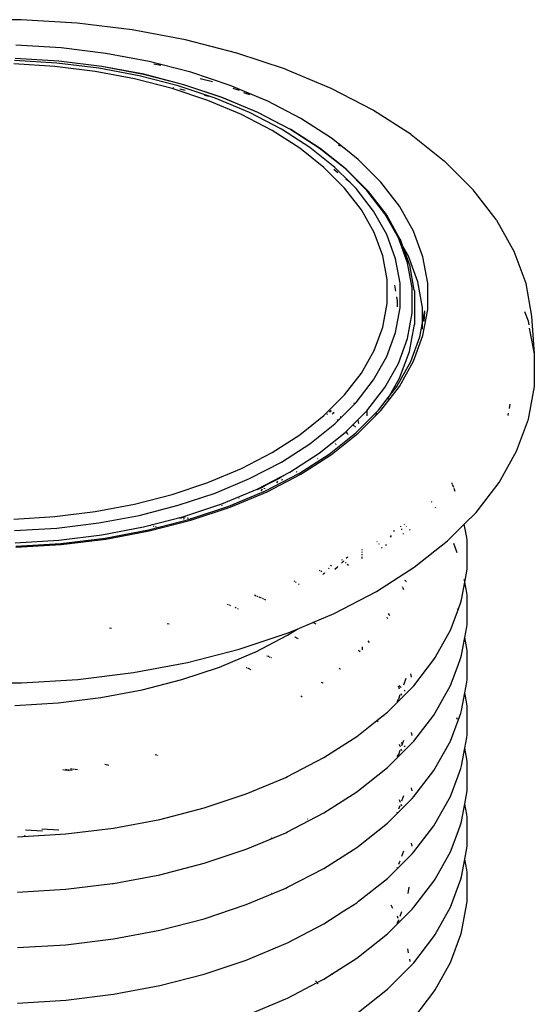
# Model space of a CAD drawing. Extents: x -15886 to -11493, y 1975 to 5059.
# Tile 20 of 47: x -13868 to -13853, y 2980 to 3009. Entities that reach past the tile are written whole.
import ezdxf

# ---------------------------------------------------------------- set-up
doc = ezdxf.new("R2010")
doc.units = 0
doc.header["$MEASUREMENT"] = 0
doc.layers.get('0').update_dxf_attribs({"linetype": 'CONTINUOUS'})

# ---------------------------------------------------------------- blocks, each defined once
blk = doc.blocks.new('A$C72A74DBC')
at = {"color": 2}
for p, q in [((166.403, 232.616), (165.573, 232.616)), ((167.227, 232.566), (166.403, 232.616)), ((168.038, 232.466), (167.227, 232.566)), ((168.827, 232.318), (168.038, 232.466)), ((169.585, 232.124), (168.827, 232.318)), ((166.993, 232.199), (166.324, 232.239)), ((167.651, 232.118), (166.993, 232.199)), ((168.29, 231.998), (167.651, 232.118)), ((170.303, 231.884), (169.585, 232.124)), ((166.929, 231.976), (166.303, 232.014)), ((166.957, 232.003), (166.312, 232.042)), ((167.545, 231.901), (166.929, 231.976)), ((166.958, 232.003), (166.957, 232.003)), ((167.591, 231.925), (166.958, 232.003)), ((168.672, 231.9), (168.29, 231.998)), ((166.899, 231.926), (166.293, 231.963)), ((167.495, 231.853), (166.899, 231.926)), ((168.075, 231.744), (167.495, 231.853)), ((168.144, 231.788), (167.545, 231.901)), ((167.593, 231.926), (167.591, 231.925)), ((168.208, 231.809), (167.591, 231.925)), ((168.211, 231.81), (167.593, 231.926)), ((168.462, 231.939), (168.357, 231.959)), ((168.672, 231.9), (168.649, 231.904)), ((168.904, 231.84), (168.672, 231.9)), ((169.487, 231.646), (168.904, 231.84)), ((170.308, 231.883), (170.303, 231.884)), ((170.979, 231.601), (170.308, 231.883)), ((168.631, 231.601), (168.075, 231.744)), ((168.719, 231.64), (168.144, 231.788)), ((168.8, 231.657), (168.208, 231.809)), ((168.804, 231.657), (168.211, 231.81)), ((169.227, 231.697), (169.041, 231.744)), ((169.159, 231.425), (168.631, 231.601)), ((168.653, 231.608), (168.645, 231.61)), ((169.264, 231.459), (168.719, 231.64)), ((168.745, 231.591), (168.744, 231.591)), ((168.823, 231.571), (168.745, 231.591)), ((169.361, 231.47), (168.8, 231.657)), ((169.366, 231.47), (168.804, 231.657)), ((169.818, 231.507), (169.487, 231.646)), ((169.625, 231.571), (169.533, 231.602)), ((169.778, 231.507), (169.686, 231.538)), ((171.596, 231.28), (170.979, 231.601)), ((169.169, 231.482), (169.108, 231.498)), ((169.652, 231.218), (169.159, 231.425)), ((169.774, 231.245), (169.264, 231.459)), ((169.886, 231.25), (169.361, 231.47)), ((169.369, 231.469), (169.366, 231.47)), ((169.894, 231.249), (169.369, 231.469)), ((169.818, 231.507), (169.794, 231.515)), ((169.97, 231.443), (169.818, 231.507)), ((169.97, 231.443), (169.947, 231.451)), ((170.031, 231.418), (169.97, 231.443)), ((170.53, 231.158), (170.031, 231.418)), ((170.242, 231.002), (169.774, 231.245)), ((170.367, 231), (169.886, 231.25)), ((170.377, 230.998), (169.894, 231.249)), ((171.602, 231.277), (171.596, 231.28)), ((172.158, 230.92), (171.602, 231.277)), ((170.105, 230.983), (169.652, 231.218)), ((170.98, 230.869), (170.53, 231.158)), ((170.513, 230.721), (170.105, 230.983)), ((170.663, 230.732), (170.242, 231.002)), ((170.801, 230.721), (170.367, 231)), ((170.38, 230.996), (170.377, 230.998)), ((170.815, 230.717), (170.38, 230.996)), ((171.169, 230.72), (170.98, 230.869)), ((172.158, 230.92), (172.653, 230.527)), ((170.871, 230.437), (170.513, 230.721)), ((171.033, 230.437), (170.663, 230.732)), ((171.182, 230.419), (170.801, 230.721)), ((171.197, 230.413), (170.815, 230.717)), ((171.114, 230.748), (171.084, 230.763)), ((171.169, 230.72), (171.156, 230.726)), ((171.375, 230.555), (171.169, 230.72)), ((171.712, 230.219), (171.375, 230.555)), ((173.068, 230.111), (172.653, 230.527)), ((171.176, 230.132), (170.871, 230.437)), ((171.077, 230.358), (171.015, 230.407)), ((171.252, 230.219), (171.033, 230.437)), ((171.506, 230.094), (171.182, 230.419)), ((171.2, 230.411), (171.197, 230.413)), ((171.525, 230.086), (171.2, 230.411)), ((171.252, 230.219), (171.195, 230.263)), ((171.424, 229.811), (171.176, 230.132)), ((171.348, 230.123), (171.252, 230.219)), ((171.604, 229.791), (171.348, 230.123)), ((171.77, 229.752), (171.506, 230.094)), ((171.528, 230.083), (171.525, 230.086)), ((171.793, 229.74), (171.528, 230.083)), ((171.985, 229.865), (171.712, 230.219)), ((173.074, 230.105), (173.068, 230.111)), ((173.413, 229.666), (173.074, 230.105)), ((171.612, 229.476), (171.424, 229.811)), ((171.798, 229.445), (171.604, 229.791)), ((172.193, 229.495), (171.985, 229.865)), ((171.97, 229.397), (171.77, 229.752)), ((171.795, 229.736), (171.793, 229.74)), ((171.797, 229.733), (171.795, 229.736)), ((171.998, 229.375), (171.797, 229.733)), ((173.418, 229.659), (173.413, 229.666)), ((173.423, 229.651), (173.418, 229.659)), ((173.681, 229.194), (173.423, 229.651)), ((172.333, 229.116), (172.193, 229.495)), ((171.739, 229.132), (171.612, 229.476)), ((171.929, 229.089), (171.798, 229.445)), ((171.981, 229.369), (171.97, 229.397)), ((172.003, 229.328), (171.981, 229.369)), ((172.105, 229.03), (171.981, 229.369)), ((172, 229.371), (171.998, 229.375)), ((172.037, 229.269), (172, 229.371)), ((172.028, 229.285), (172.021, 229.297)), ((172.039, 229.264), (172.037, 229.269)), ((172.118, 229.125), (172.039, 229.264)), ((172.136, 229.003), (172.039, 229.264)), ((171.802, 228.782), (171.739, 229.132)), ((171.995, 228.728), (171.929, 229.089)), ((172.256, 228.75), (172.118, 229.125)), ((172.403, 228.73), (172.333, 229.116)), ((173.854, 228.723), (173.681, 229.194)), ((172.173, 228.658), (172.105, 229.03)), ((172.137, 228.999), (172.136, 229.003)), ((172.205, 228.625), (172.137, 228.999)), ((171.802, 228.43), (171.802, 228.782)), ((171.933, 228.613), (171.917, 228.7)), ((171.995, 228.364), (171.995, 228.728)), ((172.173, 228.284), (172.173, 228.658)), ((172.206, 228.62), (172.205, 228.625)), ((172.325, 228.368), (172.256, 228.75)), ((172.403, 228.341), (172.403, 228.73)), ((173.941, 228.244), (173.854, 228.723)), ((171.958, 228.475), (171.948, 228.526)), ((172.206, 228.616), (172.206, 228.62)), ((172.206, 228.616), (172.206, 228.118)), ((171.739, 228.08), (171.802, 228.43)), ((171.929, 228.003), (171.995, 228.364)), ((171.958, 228.38), (171.958, 228.475)), ((172.325, 228.143), (172.325, 228.368)), ((172.333, 227.955), (172.403, 228.341)), ((172.105, 227.912), (172.173, 228.284)), ((172.325, 228.143), (172.358, 228.323)), ((172.357, 228.302), (172.346, 228.166)), ((173.889, 228.167), (173.838, 228.306)), ((173.977, 227.686), (173.941, 228.244)), ((171.612, 227.736), (171.739, 228.08)), ((172.134, 227.719), (172.202, 228.093)), ((172.202, 228.093), (172.206, 228.118)), ((172.288, 227.939), (172.325, 228.143)), ((172.325, 228.052), (172.325, 228.13)), ((173.899, 228.112), (173.889, 228.167)), ((173.977, 227.686), (173.908, 228.063)), ((171.798, 227.647), (171.929, 228.003)), ((171.97, 227.546), (172.105, 227.912)), ((172.154, 227.573), (172.288, 227.939)), ((172.193, 227.576), (172.333, 227.955)), ((171.424, 227.401), (171.612, 227.736)), ((171.604, 227.301), (171.798, 227.647)), ((171.998, 227.351), (172.134, 227.719)), ((173.977, 227.203), (173.977, 227.686)), ((171.77, 227.19), (171.97, 227.546)), ((171.947, 227.206), (172.154, 227.573)), ((171.985, 227.206), (172.193, 227.576)), ((171.176, 227.08), (171.424, 227.401)), ((171.84, 227.067), (171.987, 227.329)), ((171.987, 227.329), (171.998, 227.351)), ((171.348, 226.969), (171.604, 227.301)), ((171.506, 226.848), (171.77, 227.19)), ((171.712, 226.852), (171.985, 227.206)), ((171.84, 227.067), (171.947, 227.206)), ((173.889, 226.722), (173.977, 227.203)), ((170.871, 226.775), (171.176, 227.08)), ((171.675, 226.854), (171.84, 227.067)), ((171.813, 227.018), (171.84, 227.067)), ((171.124, 226.745), (171.323, 226.944)), ((171.323, 226.944), (171.316, 226.962)), ((171.323, 226.944), (171.348, 226.969)), ((173.61, 226.881), (173.621, 226.945)), ((170.513, 226.49), (170.871, 226.775)), ((170.912, 226.79), (170.921, 226.802)), ((170.921, 226.803), (170.921, 226.802)), ((170.966, 226.825), (170.949, 226.83)), ((170.975, 226.841), (170.965, 226.847)), ((170.975, 226.841), (170.968, 226.849)), ((170.978, 226.836), (170.975, 226.841)), ((170.979, 226.838), (170.975, 226.841)), ((171.009, 226.797), (170.998, 226.81)), ((171.021, 226.809), (171.002, 226.814)), ((171.022, 226.81), (171.008, 226.819)), ((171.081, 226.703), (171.124, 226.745)), ((171.124, 226.745), (171.109, 226.755)), ((171.182, 226.524), (171.506, 226.848)), ((171.341, 226.52), (171.675, 226.854)), ((171.375, 226.516), (171.634, 226.774)), ((171.506, 226.84), (171.506, 226.802)), ((171.506, 226.795), (171.506, 226.788)), ((171.506, 226.782), (171.506, 226.771)), ((171.634, 226.774), (171.712, 226.852)), ((171.634, 226.774), (171.661, 226.809)), ((173.591, 226.777), (173.597, 226.811)), ((170.663, 226.36), (171.033, 226.654)), ((171.033, 226.654), (171.081, 226.703)), ((171.081, 226.703), (171.071, 226.716)), ((171.322, 226.618), (171.299, 226.633)), ((171.331, 226.612), (171.326, 226.615)), ((171.341, 226.606), (171.334, 226.61)), ((171.382, 226.678), (171.376, 226.71)), ((171.384, 226.666), (171.383, 226.672)), ((171.387, 226.652), (171.385, 226.661)), ((173.715, 226.249), (173.889, 226.722)), ((170.105, 226.229), (170.513, 226.49)), ((170.801, 226.221), (171.182, 226.524)), ((170.949, 226.208), (171.341, 226.52)), ((170.98, 226.202), (171.375, 226.516)), ((171.217, 226.513), (171.204, 226.537)), ((171.222, 226.504), (171.22, 226.508)), ((171.229, 226.493), (171.225, 226.5)), ((170.242, 226.09), (170.663, 226.36)), ((171.042, 226.358), (171.038, 226.361)), ((171.053, 226.35), (171.05, 226.352)), ((169.652, 225.994), (170.105, 226.229)), ((170.367, 225.943), (170.801, 226.221)), ((170.508, 225.924), (170.949, 226.208)), ((170.53, 225.913), (170.98, 226.202)), ((173.456, 225.79), (173.715, 226.249)), ((169.774, 225.847), (170.242, 226.09)), ((170.782, 226.137), (170.774, 226.141)), ((169.159, 225.787), (169.652, 225.994)), ((169.886, 225.692), (170.367, 225.943)), ((170.01, 225.666), (170.502, 225.921)), ((170.031, 225.653), (170.53, 225.913)), ((170.215, 225.854), (170.24, 225.871)), ((170.27, 225.88), (170.273, 225.888)), ((170.475, 225.94), (170.468, 225.945)), ((170.502, 225.921), (170.504, 225.923)), ((170.504, 225.923), (170.508, 225.924)), ((168.631, 225.611), (169.159, 225.787)), ((169.264, 225.633), (169.774, 225.847)), ((169.948, 225.715), (170.009, 225.747)), ((170.005, 225.742), (170.009, 225.747)), ((170.009, 225.747), (170.215, 225.854)), ((170.009, 225.747), (170.013, 225.752)), ((170.176, 225.783), (170.189, 225.807)), ((170.213, 225.851), (170.215, 225.854)), ((170.215, 225.854), (170.216, 225.858)), ((170.249, 225.822), (170.257, 225.842)), ((172.766, 225.771), (172.762, 225.782)), ((172.788, 225.713), (172.77, 225.76)), ((173.116, 225.348), (173.456, 225.79)), ((168.075, 225.468), (168.631, 225.611)), ((168.719, 225.452), (169.264, 225.633)), ((169.361, 225.472), (169.886, 225.692)), ((169.469, 225.439), (170.01, 225.666)), ((169.487, 225.425), (170.031, 225.653)), ((169.89, 225.686), (169.948, 225.715)), ((169.948, 225.715), (169.944, 225.717)), ((169.944, 225.663), (169.965, 225.691)), ((169.951, 225.714), (169.948, 225.715)), ((170.001, 225.693), (169.984, 225.7)), ((172.809, 225.656), (172.792, 225.701)), ((167.495, 225.359), (168.075, 225.468)), ((168.144, 225.304), (168.719, 225.452)), ((168.8, 225.285), (169.361, 225.472)), ((168.903, 225.25), (169.469, 225.439)), ((169.364, 225.451), (169.371, 225.454)), ((169.619, 225.551), (169.612, 225.554)), ((172.467, 225.497), (172.461, 225.505)), ((166.293, 225.249), (166.899, 225.286)), ((166.899, 225.286), (167.495, 225.359)), ((167.545, 225.191), (168.144, 225.304)), ((168.208, 225.133), (168.8, 225.285)), ((168.904, 225.231), (169.487, 225.425)), ((172.523, 225.412), (172.517, 225.422)), ((172.943, 225.175), (173.116, 225.348)), ((166.929, 225.116), (167.545, 225.191)), ((168.279, 225.089), (168.89, 225.246)), ((168.29, 225.073), (168.904, 225.231)), ((168.32, 225.151), (168.31, 225.154)), ((168.364, 225.14), (168.353, 225.143)), ((168.743, 225.26), (168.796, 225.278)), ((168.796, 225.278), (168.794, 225.278)), ((168.794, 225.251), (168.81, 225.256)), ((168.796, 225.278), (168.802, 225.28)), ((168.824, 225.271), (168.796, 225.278)), ((168.872, 225.258), (168.853, 225.263)), ((168.89, 225.246), (168.903, 225.25)), ((168.903, 225.25), (168.897, 225.252)), ((168.914, 225.247), (168.903, 225.25)), ((172.007, 225.134), (172.004, 225.144)), ((172.06, 225.168), (172.053, 225.176)), ((172.092, 225.137), (172.084, 225.145)), ((172.697, 224.929), (172.943, 225.175)), ((172.979, 224.977), (172.943, 225.175)), ((166.303, 225.078), (166.929, 225.116)), ((166.957, 224.939), (167.591, 225.017)), ((167.591, 225.017), (168.208, 225.133)), ((167.642, 224.969), (168.279, 225.089)), ((167.651, 224.953), (168.29, 225.073)), ((168.396, 225.132), (168.386, 225.134)), ((168.433, 225.122), (168.425, 225.124)), ((171.855, 224.984), (171.867, 225.006)), ((171.901, 225.066), (171.911, 225.085)), ((172.023, 225.092), (172.019, 225.103)), ((172.047, 225.026), (172.043, 225.037)), ((172.142, 225.087), (172.133, 225.095)), ((166.312, 224.9), (166.957, 224.939)), ((166.323, 224.849), (166.988, 224.889)), ((166.324, 224.832), (166.993, 224.872)), ((166.988, 224.889), (167.642, 224.969)), ((166.993, 224.872), (167.651, 224.953)), ((171.659, 224.911), (171.653, 224.919)), ((171.686, 224.876), (171.679, 224.885)), ((171.783, 224.857), (171.795, 224.878)), ((172.205, 224.538), (172.697, 224.929)), ((172.84, 224.752), (172.79, 224.888)), ((172.983, 224.939), (172.979, 224.977)), ((172.983, 224.516), (172.983, 224.939)), ((171.429, 224.801), (171.429, 224.79)), ((171.429, 224.768), (171.429, 224.756)), ((171.429, 224.731), (171.429, 224.718)), ((171.728, 224.822), (171.721, 224.831)), ((170.971, 224.552), (170.984, 224.569)), ((171.129, 224.6), (171.154, 224.625)), ((171.144, 224.643), (171.137, 224.649)), ((171.171, 224.622), (171.161, 224.629)), ((171.192, 224.605), (171.19, 224.606)), ((171.199, 224.598), (171.192, 224.605)), ((171.201, 224.672), (171.222, 224.693)), ((171.233, 224.564), (171.216, 224.581)), ((171.429, 224.692), (171.429, 224.666)), ((170.816, 224.484), (170.806, 224.49)), ((170.838, 224.473), (170.827, 224.479)), ((170.855, 224.432), (170.876, 224.453)), ((170.887, 224.445), (170.876, 224.453)), ((170.937, 224.514), (170.95, 224.527)), ((171.032, 224.511), (171.072, 224.543)), ((171.072, 224.543), (171.076, 224.547)), ((171.645, 224.179), (172.205, 224.538)), ((172.95, 224.319), (172.979, 224.479)), ((172.979, 224.479), (172.983, 224.516)), ((170.441, 224.327), (170.433, 224.333)), ((170.461, 224.315), (170.451, 224.321)), ((170.506, 224.286), (170.495, 224.293)), ((172.074, 224.339), (172.067, 224.345)), ((172.08, 224.332), (172.076, 224.336)), ((172.092, 224.321), (172.083, 224.329)), ((172.902, 224.058), (172.95, 224.319)), ((172.949, 224.326), (172.943, 224.357)), ((172.979, 224.159), (172.95, 224.319)), ((169.872, 224.113), (169.847, 224.124)), ((171.022, 223.855), (171.645, 224.179)), ((172.036, 224.238), (172.032, 224.25)), ((172.041, 224.225), (172.038, 224.233)), ((172.049, 224.204), (172.043, 224.221)), ((172.983, 224.122), (172.979, 224.159)), ((172.983, 223.699), (172.983, 224.122)), ((169.46, 223.984), (169.446, 223.99)), ((169.49, 223.971), (169.475, 223.978)), ((169.9, 224.101), (169.886, 224.108)), ((169.947, 224.082), (169.915, 224.095)), ((169.979, 224.068), (169.963, 224.075)), ((170.011, 224.055), (169.995, 224.062)), ((172.85, 223.91), (172.891, 224.022)), ((172.891, 224.022), (172.902, 224.058)), ((169.576, 223.935), (169.558, 223.943)), ((169.61, 223.921), (169.6, 223.926)), ((170.708, 223.724), (171.022, 223.855)), ((171.833, 223.842), (171.826, 223.854)), ((171.838, 223.833), (171.834, 223.839)), ((171.844, 223.822), (171.839, 223.83)), ((172.739, 223.609), (172.85, 223.91)), ((172.849, 223.913), (172.844, 223.926)), ((172.852, 223.904), (172.85, 223.91)), ((168.584, 223.698), (168.558, 223.705)), ((170.477, 223.627), (170.708, 223.724)), ((170.715, 223.72), (170.708, 223.724)), ((170.754, 223.7), (170.72, 223.718)), ((171.796, 223.796), (171.793, 223.798)), ((171.807, 223.788), (171.798, 223.795)), ((171.816, 223.778), (171.809, 223.786)), ((172.979, 223.661), (172.983, 223.699)), ((167.734, 223.634), (167.706, 223.64)), ((169.62, 223.33), (170.345, 223.571)), ((170.334, 223.535), (170.477, 223.627)), ((170.345, 223.571), (170.477, 223.627)), ((172.513, 223.207), (172.739, 223.609)), ((172.95, 223.502), (172.979, 223.661)), ((169.856, 223.287), (170.334, 223.535)), ((170.444, 223.509), (170.44, 223.511)), ((170.464, 223.496), (170.447, 223.507)), ((170.478, 223.487), (170.468, 223.493)), ((170.488, 223.481), (170.483, 223.484)), ((171.543, 223.429), (171.525, 223.452)), ((172.902, 223.241), (172.95, 223.502)), ((172.95, 223.502), (172.949, 223.509)), ((172.979, 223.342), (172.95, 223.502)), ((168.855, 223.133), (169.62, 223.33)), ((169.329, 223.066), (169.849, 223.284)), ((169.849, 223.284), (169.856, 223.287)), ((171.404, 223.29), (171.381, 223.308)), ((171.435, 223.362), (171.435, 223.321)), ((172.983, 223.305), (172.979, 223.342)), ((172.983, 222.881), (172.983, 223.305)), ((168.058, 222.984), (168.855, 223.133)), ((170.035, 223.227), (170.031, 223.229)), ((170.056, 223.219), (170.04, 223.225)), ((170.08, 223.209), (170.068, 223.214)), ((170.098, 223.201), (170.092, 223.204)), ((172.197, 222.791), (172.494, 223.175)), ((172.494, 223.175), (172.513, 223.207)), ((172.85, 223.093), (172.891, 223.205)), ((172.891, 223.205), (172.902, 223.241)), ((167.239, 222.883), (168.058, 222.984)), ((168.773, 222.88), (169.329, 223.066)), ((169.734, 223.052), (169.724, 223.056)), ((169.778, 223.034), (169.746, 223.047)), ((169.797, 223.026), (169.784, 223.031)), ((171.105, 223.04), (171.097, 223.047)), ((171.116, 223.032), (171.108, 223.038)), ((171.119, 223.029), (171.118, 223.03)), ((172.163, 222.918), (172.154, 222.968)), ((172.739, 222.792), (172.85, 223.093)), ((172.85, 223.093), (172.849, 223.095)), ((172.852, 223.088), (172.85, 223.093)), ((165.569, 222.833), (166.407, 222.833)), ((166.407, 222.833), (167.239, 222.883)), ((168.187, 222.73), (168.773, 222.88)), ((170.847, 222.834), (170.836, 222.84)), ((170.859, 222.828), (170.85, 222.833)), ((170.864, 222.826), (170.862, 222.827)), ((172.051, 222.806), (172.086, 222.901)), ((172.95, 222.685), (172.979, 222.844)), ((172.979, 222.844), (172.983, 222.881)), ((167.576, 222.615), (168.187, 222.73)), ((171.808, 222.4), (172.171, 222.763)), ((171.971, 222.78), (171.969, 222.783)), ((171.973, 222.776), (171.971, 222.78)), ((171.974, 222.774), (171.973, 222.776)), ((171.986, 222.741), (171.974, 222.774)), ((172.011, 222.766), (171.981, 222.796)), ((172.021, 222.646), (172.011, 222.673)), ((172.069, 222.708), (172.057, 222.72)), ((172.171, 222.763), (172.197, 222.791)), ((172.513, 222.39), (172.739, 222.792)), ((172.902, 222.423), (172.95, 222.685)), ((172.95, 222.685), (172.949, 222.692)), ((172.979, 222.525), (172.95, 222.685)), ((166.309, 222.499), (166.948, 222.538)), ((166.948, 222.538), (167.576, 222.615)), ((170.543, 222.628), (170.528, 222.638)), ((170.547, 222.625), (170.545, 222.627)), ((170.551, 222.623), (170.549, 222.624)), ((171.952, 222.557), (171.971, 222.59)), ((171.971, 222.59), (171.973, 222.594)), ((171.973, 222.594), (171.974, 222.595)), ((171.974, 222.595), (171.997, 222.66)), ((172.983, 222.488), (172.979, 222.525)), ((171.745, 222.35), (171.808, 222.4)), ((172.494, 222.358), (172.513, 222.39)), ((172.85, 222.276), (172.891, 222.388)), ((172.891, 222.388), (172.902, 222.423)), ((172.983, 222.065), (172.983, 222.488)), ((171.381, 222.061), (171.652, 222.276)), ((171.652, 222.276), (171.648, 222.28)), ((171.652, 222.276), (171.745, 222.35)), ((171.673, 222.26), (171.652, 222.276)), ((171.742, 222.354), (171.745, 222.35)), ((171.745, 222.35), (171.752, 222.34)), ((172.197, 221.973), (172.494, 222.358)), ((172.739, 221.975), (172.85, 222.276)), ((172.844, 222.291), (172.835, 222.315)), ((172.852, 222.27), (172.85, 222.276)), ((172.171, 222.058), (172.163, 222.1)), ((170.87, 221.73), (171.354, 222.04)), ((171.354, 222.04), (171.381, 222.061)), ((171.808, 221.583), (172.171, 221.946)), ((172.03, 221.931), (172.012, 221.949)), ((172.03, 221.931), (172.051, 221.988)), ((172.171, 221.946), (172.197, 221.973)), ((172.513, 221.573), (172.739, 221.975)), ((172.95, 221.868), (172.979, 222.027)), ((172.979, 222.027), (172.983, 222.065)), ((171.974, 221.778), (171.997, 221.842)), ((171.999, 221.887), (171.986, 221.924)), ((172.021, 221.829), (172.011, 221.856)), ((172.022, 221.909), (172.03, 221.931)), ((172.037, 221.924), (172.03, 221.931)), ((172.069, 221.891), (172.058, 221.903)), ((172.902, 221.607), (172.95, 221.868)), ((172.95, 221.868), (172.949, 221.875)), ((172.979, 221.708), (172.95, 221.868)), ((168.406, 221.766), (168.378, 221.773)), ((168.418, 221.763), (168.414, 221.764)), ((170.333, 221.451), (170.87, 221.73)), ((171.954, 221.744), (171.971, 221.772)), ((171.971, 221.772), (171.973, 221.777)), ((171.973, 221.777), (171.974, 221.778)), ((172.983, 221.671), (172.979, 221.708)), ((172.983, 221.247), (172.983, 221.671)), ((167.035, 221.547), (167.015, 221.55)), ((167.074, 221.542), (167.045, 221.546)), ((167.074, 221.552), (167.054, 221.554)), ((167.114, 221.537), (167.083, 221.541)), ((167.113, 221.547), (167.085, 221.551)), ((167.154, 221.542), (167.122, 221.546)), ((167.151, 221.561), (167.131, 221.564)), ((167.19, 221.557), (167.161, 221.56)), ((167.23, 221.552), (167.199, 221.555)), ((167.675, 221.618), (167.636, 221.626)), ((167.696, 221.614), (167.68, 221.617)), ((171.381, 221.244), (171.808, 221.583)), ((172.197, 221.156), (172.494, 221.541)), ((172.494, 221.541), (172.513, 221.573)), ((172.85, 221.459), (172.891, 221.57)), ((172.891, 221.57), (172.902, 221.607)), ((169.725, 221.195), (170.306, 221.438)), ((170.306, 221.438), (170.333, 221.451)), ((172.739, 221.157), (172.85, 221.459)), ((172.85, 221.459), (172.849, 221.461)), ((172.852, 221.453), (172.85, 221.459)), ((170.87, 220.913), (171.354, 221.223)), ((171.354, 221.223), (171.381, 221.244)), ((172.171, 221.241), (172.163, 221.284)), ((172.979, 221.21), (172.983, 221.247)), ((169.103, 220.987), (169.725, 221.195)), ((171.808, 220.765), (172.171, 221.129)), ((171.999, 221.07), (171.986, 221.107)), ((172.022, 221.092), (172.051, 221.172)), ((172.171, 221.129), (172.197, 221.156)), ((172.513, 220.756), (172.739, 221.157)), ((172.95, 221.05), (172.979, 221.21)), ((168.447, 220.819), (169.103, 220.987)), ((171.951, 220.921), (171.954, 220.927)), ((171.978, 220.973), (171.997, 221.025)), ((172.02, 221.015), (172.011, 221.039)), ((172.902, 220.789), (172.95, 221.05)), ((172.95, 221.05), (172.949, 221.057)), ((172.979, 220.891), (172.95, 221.05)), ((167.764, 220.69), (168.447, 220.819)), ((170.333, 220.634), (170.87, 220.913)), ((170.635, 220.824), (170.63, 220.827)), ((172.891, 220.754), (172.902, 220.789)), ((172.983, 220.853), (172.979, 220.891)), ((172.983, 220.43), (172.983, 220.853)), ((166.718, 220.646), (166.466, 220.661)), ((166.957, 220.66), (166.705, 220.675)), ((167.061, 220.604), (167.764, 220.69)), ((171.381, 220.426), (171.808, 220.765)), ((172.197, 220.339), (172.494, 220.724)), ((172.494, 220.724), (172.513, 220.756)), ((172.739, 220.341), (172.85, 220.642)), ((172.85, 220.642), (172.849, 220.644)), ((172.85, 220.642), (172.891, 220.754)), ((172.852, 220.636), (172.85, 220.642)), ((166.347, 220.561), (167.061, 220.604)), ((166.463, 220.573), (166.447, 220.574)), ((169.725, 220.378), (170.306, 220.622)), ((170.1, 220.538), (170.094, 220.542)), ((170.123, 220.551), (170.12, 220.553)), ((170.306, 220.622), (170.333, 220.634)), ((169.103, 220.171), (169.725, 220.378)), ((170.87, 220.096), (171.354, 220.406)), ((171.354, 220.406), (171.381, 220.426)), ((172.022, 220.275), (172.051, 220.355)), ((172.171, 220.424), (172.163, 220.466)), ((172.95, 220.233), (172.979, 220.393)), ((172.979, 220.393), (172.983, 220.43)), ((171.808, 219.949), (172.171, 220.312)), ((171.978, 220.157), (171.997, 220.208)), ((172.171, 220.312), (172.197, 220.339)), ((172.513, 219.939), (172.739, 220.341)), ((172.902, 219.972), (172.95, 220.233)), ((172.95, 220.233), (172.949, 220.24)), ((172.979, 220.074), (172.95, 220.233)), ((168.447, 220.002), (169.103, 220.171)), ((170.333, 219.817), (170.87, 220.096)), ((171.952, 220.106), (171.954, 220.109)), ((172.983, 220.037), (172.979, 220.074)), ((167.764, 219.874), (168.447, 220.002)), ((171.381, 219.61), (171.808, 219.949)), ((172.494, 219.907), (172.513, 219.939)), ((172.739, 219.523), (172.891, 219.936)), ((172.891, 219.936), (172.902, 219.972)), ((172.983, 219.613), (172.983, 220.037)), ((166.345, 219.744), (167.054, 219.787)), ((167.054, 219.787), (167.061, 219.788)), ((167.061, 219.788), (167.751, 219.872)), ((167.751, 219.872), (167.764, 219.874)), ((169.725, 219.561), (170.306, 219.804)), ((170.306, 219.804), (170.333, 219.817)), ((172.113, 219.727), (172.13, 219.817)), ((172.197, 219.522), (172.494, 219.907)), ((170.103, 219.723), (170.097, 219.726)), ((169.103, 219.353), (169.725, 219.561)), ((171.166, 219.468), (171.354, 219.588)), ((171.354, 219.588), (171.381, 219.61)), ((171.808, 219.131), (172.171, 219.495)), ((171.89, 219.504), (171.864, 219.551)), ((172.171, 219.495), (172.197, 219.522)), ((172.513, 219.122), (172.739, 219.523)), ((172.902, 219.155), (172.979, 219.576)), ((172.979, 219.576), (172.983, 219.613)), ((168.447, 219.185), (169.103, 219.353)), ((170.87, 219.278), (171.166, 219.468)), ((171.167, 219.466), (171.166, 219.468)), ((171.955, 219.387), (171.954, 219.39)), ((171.965, 219.359), (171.955, 219.387)), ((171.975, 219.331), (171.974, 219.335)), ((171.974, 219.327), (171.975, 219.331)), ((171.975, 219.331), (171.978, 219.339)), ((171.979, 219.322), (171.975, 219.331)), ((171.997, 219.391), (172.022, 219.458)), ((167.764, 219.056), (168.447, 219.185)), ((170.333, 218.999), (170.87, 219.278)), ((171.952, 219.288), (171.971, 219.321)), ((171.971, 219.321), (171.973, 219.325)), ((171.973, 219.325), (171.974, 219.327)), ((167.061, 218.97), (167.764, 219.056)), ((171.381, 218.792), (171.808, 219.131)), ((172.197, 218.705), (172.494, 219.089)), ((172.494, 219.089), (172.513, 219.122)), ((172.739, 218.706), (172.891, 219.119)), ((172.891, 219.119), (172.902, 219.155)), ((166.347, 218.927), (167.061, 218.97)), ((169.725, 218.743), (170.306, 218.987)), ((170.306, 218.987), (170.333, 218.999)), ((172.121, 218.85), (172.111, 218.908)), ((170.994, 218.541), (171.354, 218.772)), ((171.354, 218.772), (171.381, 218.792)), ((172.145, 218.721), (172.138, 218.757)), ((169.103, 218.536), (169.725, 218.743)), ((171.808, 218.314), (172.171, 218.677)), ((172.171, 218.677), (172.197, 218.705)), ((172.513, 218.304), (172.739, 218.706)), ((168.447, 218.367), (169.103, 218.536)), ((170.77, 218.41), (170.87, 218.462)), ((170.87, 218.462), (170.994, 218.541)), ((170.994, 218.541), (170.993, 218.543)), ((171.002, 218.531), (170.994, 218.541)), ((167.764, 218.239), (168.447, 218.367)), ((170.333, 218.183), (170.77, 218.41)), ((170.76, 218.423), (170.748, 218.438)), ((170.784, 218.391), (170.77, 218.41)), ((171.381, 217.975), (171.808, 218.314)), ((167.061, 218.153), (167.764, 218.239)), ((169.725, 217.927), (170.306, 218.17)), ((170.306, 218.17), (170.333, 218.183)), ((172.197, 217.888), (172.494, 218.273)), ((172.494, 218.273), (172.513, 218.304)), ((166.347, 218.109), (167.061, 218.153))]:
    blk.add_line(p, q, dxfattribs=at)

msp = doc.modelspace()

# ---------------------------------------------------------------- block references
at = {"xscale": 2, "yscale": 2, "zscale": 2}
msp.add_blockref('A$C72A74DBC', (-14200.758, 2544.209, 0), dxfattribs=at)

doc.saveas('drawing.dxf')
